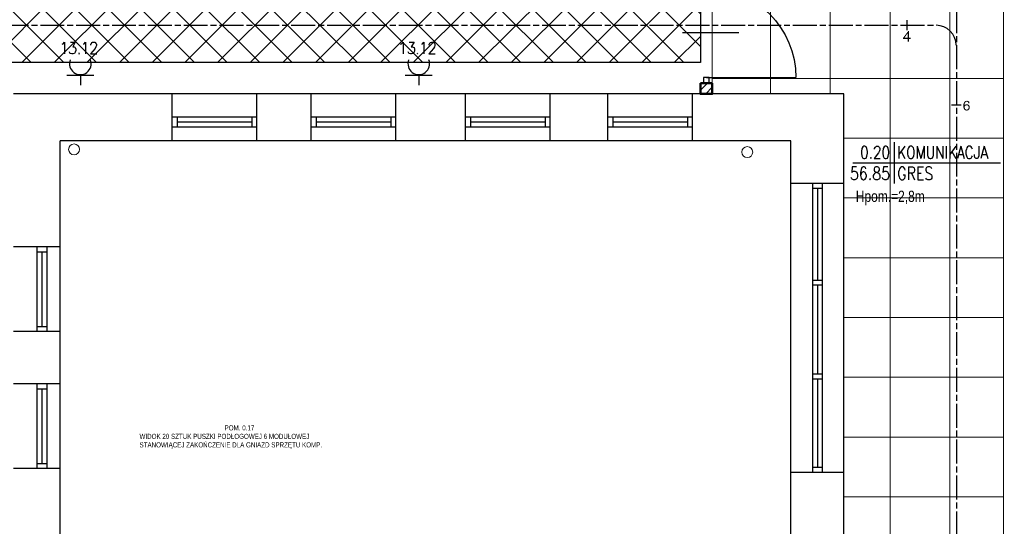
# Model space of a CAD drawing. Header units: millimetres. Extents: x 282377 to 1404227, y -783705 to 1038705.
# Tile 69 of 243: x 376306 to 377296, y 8398 to 8906. Entities that reach past the tile are written whole.
import ezdxf
from ezdxf.enums import TextEntityAlignment as Align

# ---------------------------------------------------------------- set-up
doc = ezdxf.new("R2010")
doc.units = ezdxf.units.MM
doc.linetypes.add('ACAD_ISO08W100', pattern=[36, 24, -3, 6, -3])
doc.layers.add('!!ELEKTRYKA', color=7, linetype='Continuous')
doc.layers.add('BA_KS_ist.', color=34, linetype='Continuous', lineweight=13)
doc.styles.add('BIKTC', font='bikromsw.shx', dxfattribs={"width": 0.8})
doc.styles.add('ROMANS', font='romans', dxfattribs={"width": 0.7})

# ---------------------------------------------------------------- blocks, each defined once
blk = doc.blocks.new('bikmet')
blk.add_line((0, 1.65), (0, -1.65))
at = {"style": 'ROMANS', "width": 0.8}
blk.add_attdef('NRPOM', text='', height=1, dxfattribs=at).set_placement((-0.333, 0.333), align=Align.RIGHT)
blk.add_attdef('NWAPOM', (0.25, 0.333), '', height=1, dxfattribs=at)
blk.add_attdef('RAREA', text='', height=1.042, dxfattribs=at).set_placement((-0.333, -0.333), align=Align.TOP_RIGHT)
blk.add_attdef('PODLOGA', text='', height=1.042, dxfattribs=at).set_placement((0.25, -0.333), align=Align.TOP_LEFT)
blk = doc.blocks.new('jamb')
blk.add_lwpolyline([(-0.5, -0.5), (-0.5, 0.5), (0.5, 0.5), (0.5, -0.5)], close=True)
blk = doc.blocks.new('dr1h901')
at = {"color": 7}
blk.add_line((-0.5, 0), (-0.5, 1), dxfattribs=at)
blk.add_line((0, 0.362), (0, -0.266))
blk.add_arc((-0.5, 0), 1, 0, 90, dxfattribs=at)
blk = doc.blocks.new('A$C6810ecfa')
at = {"layer": 'BA_KS_ist.', "color": 18, "linetype": 'Continuous', "lineweight": 20, "ltscale": 25, "true_color": 0x000000}
for centre in [(-1546.59, 1533.28), (-870.44, 1530.53)]:
    blk.add_circle(centre, 5.5, dxfattribs=at)

msp = doc.modelspace()

# ---------------------------------------------------------------- hatches: boundary and pattern name
at = {"layer": '!!ELEKTRYKA'}
h = msp.add_hatch(dxfattribs=at)
h.set_pattern_fill('ANSI37', color=252, scale=7.3)
h.set_pattern_definition([(45, (324786.384, 41907.945), (-16.388967, 16.388967), []), (135, (324786.384, 41907.945), (-16.388967, -16.388967), [])])
h.paths.add_polyline_path([(376532.73, 9446.12), (376592.73, 9446.12), (376592.73, 8922.99), (376812.73, 8922.99), (376812.73, 9446.12), (376872.73, 9446.12), (376872.73, 9326.62), (376872.73, 9266.62), (376872.73, 8862.99), (376252.73, 8862.99), (376252.73, 8922.99), (376252.73, 9446.12), (376312.73, 9446.12), (376312.73, 8922.99), (376532.73, 8922.99)])
h.paths.add_polyline_path([(376872.73, 8922.99), (376990.23, 8922.99), (376990.23, 8862.99), (376872.73, 8862.99)])
at = {"layer": '!!ELEKTRYKA', "lineweight": 18}
h = msp.add_hatch(dxfattribs=at)
h.set_pattern_fill('LINE', color=252, scale=2, angle=45)
h.set_pattern_definition([(45, (324786.384, 41907.945), (-4.49012806, 4.49012806), [])])
h.paths.add_polyline_path([(376990.23, 8943.49), (377002.23, 8943.49), (377002.23, 8980.62), (376990.23, 8980.62)])
h.paths.add_polyline_path([(377002.23, 8842.49), (376990.23, 8842.49), (376990.23, 8831.62), (377002.23, 8831.62)])
at = {"layer": '!!ELEKTRYKA', "linetype": 'ACAD_ISO08W100', "true_color": 0x950000}
for points in [[(377199.83, 8894.69), (377198.98, 8894.69), (377193.9, 8887.91), (377193.9, 8886.64), (377198.56, 8886.64), (377198.56, 8884.1), (377199.83, 8884.1), (377199.83, 8886.64), (377201.52, 8886.64), (377201.52, 8887.91), (377199.83, 8887.91), (377195.17, 8887.91), (377198.56, 8892.57)], [(377199.83, 8894.69), (377198.56, 8892.57), (377198.56, 8887.91), (377195.17, 8887.91), (377199.83, 8887.91)], [(377255.58, 8823.76), (377255.58, 8823.76), (377255.58, 8823.49), (377255.31, 8823.49), (377255.31, 8823.21), (377255.03, 8823.21), (377255.03, 8822.94), (377255.03, 8822.66), (377254.76, 8822.39), (377254.76, 8822.11), (377254.76, 8821.84), (377254.76, 8821.56), (377254.48, 8821.29), (377254.48, 8821.01), (377254.48, 8820.74), (377254.48, 8820.46), (377254.48, 8820.19), (377254.48, 8819.91), (377254.48, 8819.63), (377254.48, 8819.36), (377254.48, 8819.08), (377254.48, 8818.81), (377254.48, 8818.53), (377254.48, 8818.26), (377254.48, 8817.98), (377254.76, 8817.71), (377254.76, 8817.43), (377254.76, 8817.16), (377254.76, 8816.88), (377255.03, 8816.61), (377255.03, 8816.33), (377255.03, 8816.33), (377255.31, 8816.06), (377255.31, 8815.78), (377255.58, 8815.78), (377255.58, 8815.51), (377255.86, 8815.51), (377256.13, 8815.23), (377256.41, 8815.23), (377256.41, 8814.96), (377256.68, 8814.96), (377256.96, 8814.96), (377257.23, 8814.96), (377257.51, 8814.68), (377257.78, 8814.68), (377257.78, 8814.68), (377258.06, 8814.68), (377258.33, 8814.96), (377258.61, 8814.96), (377258.88, 8814.96), (377259.16, 8814.96), (377259.44, 8815.23), (377259.44, 8815.23), (377259.71, 8815.51), (377259.71, 8815.51), (377259.99, 8815.78), (377257.78, 8815.78), (377257.51, 8815.78), (377257.23, 8815.78), (377256.96, 8816.06), (377256.68, 8816.06), (377256.68, 8816.06), (377256.68, 8816.33), (377256.41, 8816.33), (377256.13, 8816.61), (377256.13, 8816.88), (377256.13, 8817.16), (377255.86, 8817.43), (377255.86, 8817.71), (377255.86, 8817.71), (377255.86, 8817.98), (377255.86, 8818.26), (377255.86, 8818.53), (377255.86, 8818.81), (377255.86, 8819.08), (377256.13, 8819.36), (377256.13, 8819.36), (377256.41, 8819.63), (377256.41, 8819.91), (377256.68, 8819.91), (377255.58, 8819.91), (377255.58, 8820.19), (377255.58, 8820.46), (377255.58, 8820.74), (377255.58, 8821.01), (377255.86, 8821.29), (377255.86, 8821.56), (377255.86, 8821.84), (377255.86, 8822.11), (377255.86, 8822.11), (377256.13, 8822.39), (377256.13, 8822.66), (377256.41, 8822.94), (377256.41, 8823.21), (377256.68, 8823.21), (377256.96, 8823.49), (377256.96, 8823.49), (377257.23, 8823.76), (377257.51, 8823.76), (377257.78, 8823.76)], [(377258.06, 8824.86), (377257.78, 8824.86), (377257.51, 8824.59), (377256.68, 8824.59), (377256.41, 8824.31), (377256.13, 8824.31), (377256.13, 8824.04), (377255.86, 8824.04), (377255.58, 8823.76), (377257.78, 8823.76), (377257.78, 8823.76), (377258.06, 8823.76), (377258.33, 8823.76), (377258.61, 8823.49), (377258.88, 8823.49), (377259.16, 8823.21), (377259.16, 8823.21), (377259.16, 8822.94), (377259.44, 8822.94), (377259.44, 8822.66), (377259.44, 8822.11), (377260.81, 8822.39), (377260.81, 8822.39), (377260.54, 8822.66), (377260.54, 8822.94), (377260.54, 8823.21), (377260.26, 8823.49), (377260.26, 8823.76), (377259.99, 8824.04), (377259.71, 8824.04), (377259.71, 8824.31), (377259.44, 8824.31), (377259.16, 8824.59), (377259.16, 8824.59), (377258.88, 8824.59), (377258.61, 8824.59), (377258.33, 8824.86)], [(377258.06, 8821.29), (377258.06, 8821.29), (377257.23, 8821.29), (377256.96, 8821.01), (377256.68, 8821.01), (377256.68, 8821.01), (377256.41, 8820.74), (377256.13, 8820.74), (377255.86, 8820.46), (377255.86, 8820.19), (377255.58, 8819.91), (377256.68, 8819.91), (377256.96, 8820.19), (377257.23, 8820.19), (377257.51, 8820.19), (377257.78, 8820.19), (377259.99, 8820.46), (377259.99, 8820.46), (377259.71, 8820.74), (377259.44, 8820.74), (377259.16, 8821.01), (377259.16, 8821.01), (377258.88, 8821.29), (377258.61, 8821.29), (377258.33, 8821.29)], [(377259.99, 8820.46), (377257.78, 8820.19), (377258.61, 8820.19), (377258.61, 8819.91), (377258.88, 8819.91), (377259.16, 8819.63), (377259.16, 8819.63), (377259.44, 8819.36), (377259.44, 8819.08), (377259.44, 8818.81), (377259.71, 8818.53), (377259.71, 8818.26), (377259.71, 8817.98), (377259.71, 8817.71), (377259.71, 8817.43), (377259.44, 8817.16), (377259.44, 8817.16), (377259.44, 8816.88), (377259.16, 8816.61), (377259.16, 8816.33), (377258.88, 8816.33), (377258.88, 8816.06), (377258.61, 8816.06), (377258.33, 8815.78), (377258.06, 8815.78), (377257.78, 8815.78), (377259.99, 8815.78), (377260.26, 8816.06), (377260.26, 8816.06), (377260.54, 8816.33), (377260.54, 8816.61), (377260.54, 8816.88), (377260.81, 8817.16), (377260.81, 8817.43), (377260.81, 8817.43), (377260.81, 8817.71), (377260.81, 8818.26), (377260.81, 8818.26), (377260.81, 8818.53), (377260.81, 8818.81), (377260.81, 8819.08), (377260.81, 8819.36), (377260.54, 8819.63), (377260.54, 8819.91), (377260.26, 8819.91), (377260.26, 8820.19)]]:
    msp.add_hatch(color=14, dxfattribs=at).paths.add_polyline_path(points)

# ---------------------------------------------------------------- linework, layer by layer
at = {"layer": '!!ELEKTRYKA', "color": 252, "lineweight": 15, "ltscale": 15}
for p, q in [((377180.73, 10071.62), (377180.73, 7441.62)), ((377240.73, 10071.62), (377240.73, 7441.62)), ((377060.73, 9610.62), (377060.73, 8831.62)), ((377120.73, 9610.62), (377120.73, 8831.62)), ((377002.23, 8943.49), (377002.23, 8842.49)), ((377002.23, 8943.49), (377002.23, 8842.49)), ((377002.23, 8847.12), (377294.73, 8847.12)), ((377134.23, 8787.12), (377294.73, 8787.12)), ((377134.23, 8727.12), (377294.73, 8727.12)), ((377134.23, 8667.12), (377294.73, 8667.12)), ((377134.23, 8607.12), (377294.73, 8607.12)), ((377134.23, 8547.12), (377294.73, 8547.12)), ((377134.23, 8487.12), (377294.73, 8487.12)), ((377134.23, 8427.12), (377294.73, 8427.12))]:
    msp.add_line(p, q, dxfattribs=at)
at = {"layer": '!!ELEKTRYKA', "color": 252, "lineweight": 20}
for p, q in [((377294.73, 9163.36), (377294.73, 8209.62)), ((376982.23, 8831.62), (376990.23, 8831.62))]:
    msp.add_line(p, q, dxfattribs=at)
at = {"layer": '!!ELEKTRYKA', "color": 252}
for p, q in [((376990.23, 8922.99), (376990.23, 8862.99)), ((376990.23, 8862.99), (376872.73, 8862.99)), ((376872.73, 8862.99), (376872.73, 8862.99)), ((377134.23, 8831.62), (376300.23, 8831.62)), ((376459.73, 8784.62), (376459.73, 8831.62)), ((376544.73, 8784.62), (376544.73, 8831.62)), ((376599.23, 8784.62), (376599.23, 8831.62)), ((376684.23, 8784.62), (376684.23, 8831.62)), ((376754.23, 8784.62), (376754.23, 8831.62)), ((376839.23, 8784.62), (376839.23, 8831.62)), ((376897.23, 8784.62), (376897.23, 8831.62)), ((376982.23, 8784.62), (376982.23, 8831.62)), ((377134.23, 8280.28), (377134.23, 8831.62)), ((376544.73, 8808.12), (376459.73, 8808.12)), ((376464.73, 8808.12), (376464.73, 8798.12)), ((376539.73, 8803.12), (376464.73, 8803.12)), ((376539.73, 8808.12), (376539.73, 8798.12)), ((376684.23, 8808.12), (376599.23, 8808.12)), ((376604.23, 8808.12), (376604.23, 8798.12)), ((376679.23, 8803.12), (376604.23, 8803.12)), ((376679.23, 8808.12), (376679.23, 8798.12)), ((376839.23, 8808.12), (376754.23, 8808.12)), ((376759.23, 8808.12), (376759.23, 8798.12)), ((376834.23, 8803.12), (376759.23, 8803.12)), ((376834.23, 8808.12), (376834.23, 8798.12)), ((376982.23, 8808.12), (376897.23, 8808.12)), ((376902.23, 8808.12), (376902.23, 8798.12)), ((376977.23, 8803.12), (376902.23, 8803.12)), ((376977.23, 8808.12), (376977.23, 8798.12)), ((376544.73, 8798.12), (376459.73, 8798.12)), ((376684.23, 8798.12), (376599.23, 8798.12)), ((376839.23, 8798.12), (376754.23, 8798.12)), ((376982.23, 8798.12), (376897.23, 8798.12)), ((377081.23, 8784.62), (376347.23, 8784.62)), ((376347.23, 8743.12), (376347.23, 8784.62)), ((377081.23, 8280.28), (377081.23, 8784.62)), ((377143.46, 8762.44), (377291.84, 8762.44)), ((376347.23, 8043.62), (376347.23, 8743.12)), ((377134.23, 8741.62), (377081.23, 8741.62)), ((377102.73, 8741.62), (377102.73, 8451.62)), ((377112.73, 8736.62), (377102.73, 8736.62)), ((377107.73, 8736.62), (377107.73, 8644.78)), ((377112.73, 8741.62), (377112.73, 8451.62)), ((376347.23, 8678.12), (376300.23, 8678.12)), ((376323.73, 8678.12), (376323.73, 8593.12)), ((376333.73, 8678.12), (376333.73, 8593.12)), ((376323.73, 8673.12), (376333.73, 8673.12)), ((376328.73, 8673.12), (376328.73, 8598.12)), ((377102.73, 8644.78), (377112.73, 8644.78)), ((377102.73, 8639.78), (377112.73, 8639.78)), ((377107.73, 8639.78), (377107.73, 8550.45)), ((376323.73, 8598.12), (376333.73, 8598.12)), ((376347.23, 8593.12), (376300.23, 8593.12)), ((377102.73, 8550.45), (377112.73, 8550.45)), ((377102.73, 8545.45), (377112.73, 8545.45)), ((377107.73, 8545.45), (377107.73, 8456.62)), ((376347.23, 8540.62), (376300.23, 8540.62)), ((376323.73, 8540.62), (376323.73, 8455.62)), ((376323.73, 8535.62), (376333.73, 8535.62)), ((376328.73, 8535.62), (376328.73, 8460.62)), ((376333.73, 8540.62), (376333.73, 8455.62)), ((376333.73, 8539.62), (376333.73, 8456.62)), ((376323.73, 8460.62), (376333.73, 8460.62)), ((377112.73, 8456.62), (377102.73, 8456.62)), ((376347.23, 8455.62), (376300.23, 8455.62)), ((377134.23, 8451.62), (377081.23, 8451.62))]:
    msp.add_line(p, q, dxfattribs=at)
at = {"layer": '!!ELEKTRYKA', "color": 252, "lineweight": 50}
for p, q in [((376990.23, 8842.49), (376990.23, 8831.62)), ((376990.23, 8842.49), (377002.23, 8842.49)), ((377002.23, 8842.49), (377002.23, 8831.62))]:
    msp.add_line(p, q, dxfattribs=at)
at = {"layer": '!!ELEKTRYKA', "color": 14, "linetype": 'ACAD_ISO08W100', "lineweight": -3, "true_color": 0x950000}
for points in [[(377247.56, 9560.51), (377247.56, 9450.44), (377247.56, 9060.54), (377247.56, 7950.53), (377247.98, 7946.72), (377249.25, 7942.91), (377250.95, 7939.52), (377253.49, 7936.56), (377256.45, 7934.02), (377259.84, 7932.33), (377263.65, 7931.06), (377267.46, 7930.63), (377737.37, 7930.63), (377741.18, 7931.06), (377744.99, 7932.33), (377748.38, 7934.02), (377751.34, 7936.56), (377753.88, 7939.52), (377755.57, 7942.91), (377756.84, 7946.72), (377757.27, 7950.53)], [(377197.61, 8905.59), (377197.61, 8895.43)], [(376147.25, 8900.52), (377227.19, 8900.52)], [(377247.14, 8880.62), (377246.71, 8884.43), (377245.44, 8888.24), (377243.75, 8891.62), (377241.21, 8894.59), (377238.25, 8897.13), (377234.86, 8898.82), (377231.05, 8900.09), (377227.24, 8900.51)], [(377247.55, 8880.62), (377247.55, 8870.46)], [(377242.48, 8820.5), (377252.22, 8820.5)]]:
    msp.add_lwpolyline(points, dxfattribs=at)
at = {"layer": '!!ELEKTRYKA', "color": 192, "linetype": 'ACAD_ISO08W100', "lineweight": -3, "true_color": 0x6d00dd}
for points in [[(376349.22, 8881.46), (376350.09, 8881.88), (376351.34, 8883.57), (376351.34, 8871.72)], [(376357.65, 8883.58), (376362.31, 8883.58), (376359.81, 8878.92), (376361.06, 8878.92), (376361.92, 8878.5), (376362.31, 8878.08), (376362.74, 8876.38), (376362.74, 8875.12), (376362.31, 8873.42), (376361.49, 8872.15), (376360.2, 8871.73), (376358.95, 8871.73), (376357.65, 8872.15), (376356.83, 8872.57), (376356.4, 8873.85)], [(376370.41, 8881.45), (376371.27, 8881.88), (376372.52, 8883.57), (376372.52, 8871.72)], [(376378.02, 8880.61), (376378.02, 8881.46), (376378.45, 8882.31), (376378.88, 8883.15), (376379.69, 8883.57), (376381.8, 8883.57), (376382.66, 8883.15), (376383.09, 8882.31), (376383.52, 8881.46), (376383.52, 8880.19), (376383.09, 8878.92), (376382.23, 8877.23), (376377.58, 8871.72), (376383.95, 8871.72)], [(376689.17, 8881.46), (376690.02, 8881.89), (376691.71, 8883.58), (376691.71, 8871.73)], [(376697.64, 8883.58), (376702.72, 8883.58), (376699.75, 8878.92), (376701.02, 8878.92), (376701.87, 8878.5), (376702.72, 8878.08), (376703.14, 8876.38), (376703.14, 8875.11), (376702.72, 8873.42), (376701.45, 8872.15), (376700.18, 8871.73), (376698.91, 8871.73), (376697.64, 8872.15), (376697.21, 8872.57), (376696.79, 8873.84)], [(376710.34, 8881.46), (376711.18, 8881.89), (376712.45, 8883.58), (376712.45, 8871.73)], [(376717.96, 8880.62), (376717.96, 8881.46), (376718.38, 8882.31), (376718.8, 8883.16), (376720.07, 8883.58), (376721.77, 8883.58), (376722.61, 8883.16), (376723.04, 8882.31), (376723.46, 8881.46), (376723.46, 8880.19), (376723.04, 8878.92), (376722.19, 8877.23), (376717.53, 8871.73), (376723.88, 8871.73)], [(376366.15, 8872.57), (376365.72, 8872.15), (376366.15, 8871.73), (376366.58, 8872.15)], [(376706.1, 8872.57), (376705.68, 8872.15), (376706.1, 8871.73), (376706.53, 8872.15)]]:
    msp.add_lwpolyline(points, dxfattribs=at)
at = {"layer": '!!ELEKTRYKA', "color": 252}
msp.add_lwpolyline([(376872.73, 8862.99), (376872.73, 8862.99), (376252.73, 8862.99)], dxfattribs=at)
at = {"layer": '!!ELEKTRYKA', "color": 202, "linetype": 'Continuous', "lineweight": -3, "true_color": 0xa500dd}
for points in [[(376353.85, 8850.57), (376380.95, 8850.57)], [(376367.4, 8850.57), (376367.4, 8840.4)], [(376693.83, 8850.56), (376720.92, 8850.56)], [(376707.37, 8850.56), (376707.37, 8840.4)]]:
    msp.add_lwpolyline(points, dxfattribs=at)
at = {"layer": '!!ELEKTRYKA', "color": 252, "lineweight": 50}
msp.add_lwpolyline([(377002.23, 8842.49), (377002.23, 8831.62), (376990.23, 8831.62), (376990.23, 8842.49)], dxfattribs=at)
at = {"layer": '!!ELEKTRYKA', "color": 202, "linetype": 'Continuous', "lineweight": -3, "true_color": 0xa500dd}
for centre, start, end in [((376367.42, 8861.88), 158.87532, 21.12468), ((376707.37, 8861.88), 158.92251, 21.07749)]:
    msp.add_arc(centre, 10.89, start, end, dxfattribs=at)

# ---------------------------------------------------------------- block references
at = {"layer": '!!ELEKTRYKA', "color": 252}
msp.add_blockref('A$C6810ecfa', (377907.73, 7242.62), dxfattribs=at)
for name, p, xscale, yscale, zscale, rotation in [('dr1h901', (376996.23, 8892.99), -90, 90, -90, 270), ('jamb', (376996.23, 8845.24), -5.5, 5.999999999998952, 5.5, 89.99999999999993)]:
    msp.add_blockref(name, p, dxfattribs=dict(at, xscale=xscale, yscale=yscale, zscale=zscale, rotation=rotation))
at = {"layer": '!!ELEKTRYKA', "color": 252, "xscale": 12.5, "yscale": 12.5, "zscale": 12.5}
msp.add_blockref('bikmet', (377184.88, 8762.44), dxfattribs=at).add_auto_attribs({'NRPOM': '0.20', 'NWAPOM': 'KOMUNIKACJA', 'RAREA': '56.85', 'PODLOGA': 'GRES'})

# ---------------------------------------------------------------- texts
at = {"layer": '!!ELEKTRYKA', "color": 252, "insert": (377146.37, 8734.44), "char_height": 11.25, "width": 976.0193, "attachment_point": 1, "rotation": 360, "style": 'BIKTC'}
msp.add_mtext('Hpom.=2,8m', dxfattribs=at)
at = {"layer": '!!ELEKTRYKA', "insert": (376426.88, 8498.92), "char_height": 5.12, "attachment_point": 1, "style": 'ROMANS'}
msp.add_mtext('\\pxqc;{\\Farial|c238;   ^I^I^I^I^I^I^IPOM. 0.17 \\P\\pq*;WIDOK 20 SZTUK PUSZKI PODŁOGOWEJ 6 MODUŁOWEJ\\PSTANOWIĄCEJ ZAKOŃCZENIE DLA GNIAZD SPRZĘTU KOMP.}', dxfattribs=at)

doc.saveas('drawing.dxf')
